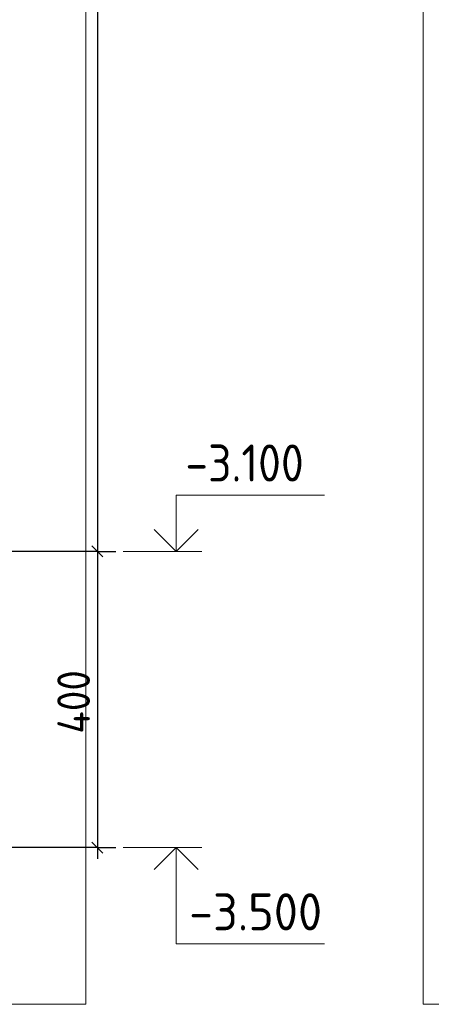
# Model space of a CAD drawing. Header units: millimetres. Extents: x 0 to 50400, y 0 to 35640.
# Tile 5 of 20: x 13503 to 16833, y 9792 to 17769. Entities that reach past the tile are written whole.
import ezdxf

# ---------------------------------------------------------------- set-up
doc = ezdxf.new("R2010")
doc.units = ezdxf.units.MM
doc.layers.add('Standard', color=7, linetype='Continuous', lineweight=25)
doc.styles.add('ISOCPEUR', font='txt')

msp = doc.modelspace()

# ---------------------------------------------------------------- linework, layer by layer
at = {"layer": 'Standard', "color": 7, "linetype": 'Continuous', "lineweight": -3, "transparency": 33554687}
for p, q in [((14131.3, 29901.4), (14131.3, 13461.4)), ((14131.3, 13461.4), (13981.3, 13461.4)), ((14131.3, 13461.4), (14281.3, 13461.4)), ((14131.3, 13461.4), (14131.3, 11061.4)), ((14131.3, 11061.4), (13438.8, 11061.4)), ((14131.3, 11061.4), (13981.3, 11061.4)), ((14131.3, 11061.4), (14281.3, 11061.4)), ((14131.3, 11061.4), (14131.3, 10971.4))]:
    msp.add_line(p, q, dxfattribs=at)
at = {"layer": 'Standard', "color": 7, "linetype": 'Continuous', "lineweight": 25, "transparency": 33554687}
for p, q in [((14086.3, 13506.4), (14176.3, 13416.4)), ((14086.3, 11106.4), (14176.3, 11016.4))]:
    msp.add_line(p, q, dxfattribs=at)
at = {"layer": 'Standard', "color": 7, "linetype": 'Continuous', "lineweight": 13, "transparency": 33554687}
for p, q in [((14341.3, 13461.4), (14977.3, 13461.4)), ((14341.3, 11061.4), (14977.3, 11061.4))]:
    msp.add_line(p, q, dxfattribs=at)
at = {"layer": 'Standard', "color": 254, "linetype": 'Continuous', "lineweight": 13, "true_color": 0xc4c4ff, "transparency": 33554687}
for points in [[(4444.8, 9792.3), (14038.8, 9792.3), (14038.8, 33631), (4444.8, 33631), (4444.8, 9792.3)], [(16768.8, 9792.3), (28171.5, 9792.3), (28171.5, 33398.8), (16768.8, 33398.8), (16768.8, 9792.3)]]:
    msp.add_lwpolyline(points, dxfattribs=at)
at = {"layer": 'Standard', "color": 7, "linetype": 'Continuous', "lineweight": 13, "transparency": 33554687}
for points in [[(14768.2, 13461.4), (14768.2, 13917.3), (15968.2, 13917.3)], [(14768.2, 11061.4), (14768.2, 10281.4), (15968.2, 10281.4)]]:
    msp.add_lwpolyline(points, dxfattribs=at)
at = {"layer": 'Standard', "color": 7, "linetype": 'Continuous', "lineweight": 35, "transparency": 33554687}
for points in [[(14590, 13639.5), (14768.2, 13461.4), (14946.4, 13639.5)], [(14590, 10883.2), (14768.2, 11061.4), (14946.4, 10883.2)]]:
    msp.add_lwpolyline(points, dxfattribs=at)
at = {"layer": 'Standard', "color": 7, "linetype": 'Continuous', "lineweight": -3, "transparency": 33554687}
msp.add_lwpolyline([(14131.3, 13461.4), (14110.9, 13461.4), (14110.9, 13461.4), (13438.8, 13461.4)], dxfattribs=at)

# ---------------------------------------------------------------- texts
at = {"layer": 'Standard', "color": 7, "linetype": 'Continuous', "lineweight": 25, "transparency": 33554687, "char_height": 300, "attachment_point": 7, "style": 'ISOCPEUR'}
for s, insert, width in [('\\W0.90;-3.100', (14843.2, 14027.4), 1214.127), ('\\W0.95;-3.500', (14873.2, 10391.3), 1281.429)]:
    msp.add_mtext(s, dxfattribs=dict(at, insert=insert, width=width))
at = {"layer": 'Standard', "color": 7, "linetype": 'Continuous', "lineweight": 25, "transparency": 33554687, "insert": (14071.3, 11984.2), "char_height": 264, "width": 701.335, "attachment_point": 7, "rotation": 90, "style": 'ISOCPEUR'}
msp.add_mtext('\\W0.92;400', dxfattribs=at)

doc.saveas('drawing.dxf')
